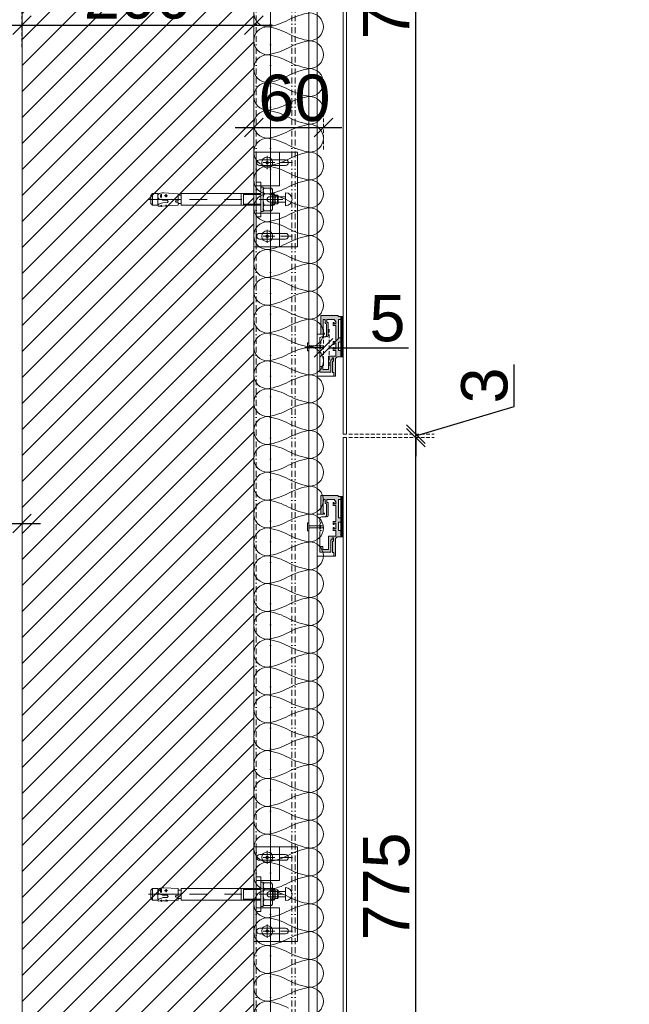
# Model space of a CAD drawing. Header units: millimetres. Extents: x 3652085 to 3778338, y -303702 to -273644.
# Tile 135 of 256: x 3680020 to 3680546, y -282061 to -281211. Entities that reach past the tile are written whole.
import ezdxf

# ---------------------------------------------------------------- set-up
doc = ezdxf.new("R2010")
doc.units = ezdxf.units.MM
doc.header["$PDMODE"] = 34
doc.linetypes.add('BORDERX2', pattern=[88.9, 25.4, -12.7, 25.4, -12.7, 0, -12.7])
doc.linetypes.add('HIDDEN2', pattern=[4.7625, 3.175, -1.5875])
doc.layers.add('!!!! FACADE NACRISFERI QVABAMBIS IZOLACIA', color=7, linetype='Continuous')
doc.layers.add('BRICK WALL 100 (GELOVANI)', color=7, linetype='Continuous')
for name, color, linetype, lineweight in [('COMPOSITIVE-PANEL (HAUSART)', 177, 'Continuous', 5), ('DIM-03    (HAUSART)', 111, 'Continuous', 5), ('INSULATION (HAUSEART)', 31, 'Continuous', 15), ('SYMBOL-DETAIL    (HAUSART)', 2, 'Continuous', 5), ('WALL-EXT    (HAUSART)', 7, 'Continuous', 30)]:
    doc.layers.add(name, color=color, linetype=linetype, lineweight=lineweight)
doc.styles.add('1-20 Eng HA', font='arial.ttf', dxfattribs={"height": 40})
doc.dimstyles.new('1-20 Eng HA', dxfattribs={"dimtxt": 40, "dimasz": 16, "dimexe": 16, "dimexo": 5, "dimgap": 5, "dimtad": 1, "dimdec": 0, "dimlfac": -1, "dimzin": 0, "dimdsep": 46, "dimtxsty": '1-20 Eng HA', "dimblk": 'OBLIQUE', "dimcen": 0.09, "dimdle": 16, "dimclrd": 256, "dimclre": 256, "dimclrt": 256, "dimadec": 0, "dimazin": 0, "dimtfac": 1, "dimtdec": 0, "dimtofl": 0, "dimtmove": 0, "dimatfit": 3, "dimldrblk": 'OBLIQUE', "dimfxl": 1, "dimtolj": 1, "dimtzin": 0, "dimlwe": 0, "dimarcsym": 0})

# ---------------------------------------------------------------- blocks, each defined once
blk = doc.blocks.new('_Oblique')
at = {"color": 0, "linetype": 'ByBlock', "lineweight": -2}
blk.add_line((-0.5, -0.5), (0.5, 0.5), dxfattribs=at)
blk = doc.blocks.new('*D236')
at = {"layer": 'Defpoints', "color": 0, "lineweight": 0, "transparency": 16777216}
for p in [(3680021.72, -281646.21), (3680001.72, -281688.31), (3680021.72, -281690.88)]:
    blk.add_point(p, dxfattribs=at)
at = {"layer": 'DIM-03    (HAUSART)', "linetype": 'HIDDEN2', "lineweight": 0, "transparency": 16777216}
for p, q in [((3680001.72, -281683.31), (3680001.72, -281630.21)), ((3680021.72, -281685.88), (3680021.72, -281630.21))]:
    blk.add_line(p, q, dxfattribs=at)
at = {"layer": 'DIM-03    (HAUSART)', "lineweight": -2, "transparency": 16777216}
for p, q in [((3680011.72, -281646.21), (3679977.94, -281715.55)), ((3679985.72, -281646.21), (3680037.72, -281646.21)), ((3679977.94, -281715.55), (3679910.09, -281715.55))]:
    blk.add_line(p, q, dxfattribs=at)
at = {"layer": 'DIM-03    (HAUSART)', "lineweight": -2, "transparency": 16777216, "xscale": 16, "yscale": 16, "zscale": 16, "rotation": 180}
blk.add_blockref('_Oblique', (3680001.72, -281646.21), dxfattribs=at)
at = {"layer": 'DIM-03    (HAUSART)', "lineweight": -2, "transparency": 16777216, "xscale": 16, "yscale": 16, "zscale": 16}
blk.add_blockref('_Oblique', (3680021.72, -281646.21), dxfattribs=at)
at = {"layer": 'DIM-03    (HAUSART)', "transparency": 16777216, "insert": (3679944.01, -281690.13), "char_height": 40, "attachment_point": 5, "style": '1-20 Eng HA'}
blk.add_mtext('\\A1;20', dxfattribs=at)
blk = doc.blocks.new('*D224')
at = {"layer": 'Defpoints', "color": 0, "lineweight": 0, "transparency": 16777216}
for p in [(3680221.67, -281215.95), (3680021.67, -281239.98, 0), (3680221.67, -281239.98, 0)]:
    blk.add_point(p, dxfattribs=at)
at = {"layer": 'DIM-03    (HAUSART)', "linetype": 'HIDDEN2', "lineweight": 0, "transparency": 16777216}
for p, q in [((3680021.67, -281234.98), (3680021.67, -281199.95)), ((3680221.67, -281234.98), (3680221.67, -281199.95))]:
    blk.add_line(p, q, dxfattribs=at)
at = {"layer": 'DIM-03    (HAUSART)', "lineweight": -2, "transparency": 16777216}
blk.add_line((3680005.67, -281215.95), (3680237.67, -281215.95), dxfattribs=at)
at = {"layer": 'DIM-03    (HAUSART)', "lineweight": -2, "transparency": 16777216, "xscale": 16, "yscale": 16, "zscale": 16, "rotation": 180}
blk.add_blockref('_Oblique', (3680021.67, -281215.95), dxfattribs=at)
at = {"layer": 'DIM-03    (HAUSART)', "lineweight": -2, "transparency": 16777216, "xscale": 16, "yscale": 16, "zscale": 16}
blk.add_blockref('_Oblique', (3680221.67, -281215.95), dxfattribs=at)
at = {"layer": 'DIM-03    (HAUSART)', "lineweight": 0, "transparency": 16777216, "insert": (3680121.67, -281190.53), "char_height": 40, "attachment_point": 5, "style": '1-20 Eng HA'}
blk.add_mtext('\\A1;200', dxfattribs=at)
blk = doc.blocks.new('*D225')
at = {"layer": 'Defpoints', "color": 0, "lineweight": 0, "transparency": 16777216}
for p in [(3680281.74, -281304.38), (3680221.74, -281328.41, 0), (3680281.74, -281328.41, 0)]:
    blk.add_point(p, dxfattribs=at)
at = {"layer": 'DIM-03    (HAUSART)', "linetype": 'HIDDEN2', "lineweight": 0, "transparency": 16777216}
for p, q in [((3680221.74, -281323.41), (3680221.74, -281288.38)), ((3680281.74, -281323.41), (3680281.74, -281288.38))]:
    blk.add_line(p, q, dxfattribs=at)
at = {"layer": 'DIM-03    (HAUSART)', "lineweight": -2, "transparency": 16777216}
blk.add_line((3680205.74, -281304.38), (3680297.74, -281304.38), dxfattribs=at)
at = {"layer": 'DIM-03    (HAUSART)', "lineweight": -2, "transparency": 16777216, "xscale": 16, "yscale": 16, "zscale": 16, "rotation": 180}
blk.add_blockref('_Oblique', (3680221.74, -281304.38), dxfattribs=at)
at = {"layer": 'DIM-03    (HAUSART)', "lineweight": -2, "transparency": 16777216, "xscale": 16, "yscale": 16, "zscale": 16}
blk.add_blockref('_Oblique', (3680281.74, -281304.38), dxfattribs=at)
at = {"layer": 'DIM-03    (HAUSART)', "lineweight": 0, "transparency": 16777216, "insert": (3680256.74, -281278.96), "char_height": 40, "attachment_point": 5, "style": '1-20 Eng HA'}
blk.add_mtext('\\A1;60', dxfattribs=at)
blk = doc.blocks.new('*D226')
at = {"layer": 'Defpoints', "color": 0, "lineweight": 0, "transparency": 16777216}
for p in [(3680286.74, -281494.57), (3680281.73, -281515.02), (3680286.74, -281515.02)]:
    blk.add_point(p, dxfattribs=at)
at = {"layer": 'DIM-03    (HAUSART)', "linetype": 'HIDDEN2', "lineweight": 0, "transparency": 16777216}
for p, q in [((3680281.73, -281510.02), (3680281.73, -281478.57)), ((3680286.74, -281510.02), (3680286.74, -281478.57))]:
    blk.add_line(p, q, dxfattribs=at)
at = {"layer": 'DIM-03    (HAUSART)', "lineweight": -2, "transparency": 16777216}
for p, q in [((3680281.73, -281494.57), (3680265.73, -281494.57)), ((3680286.74, -281494.57), (3680355.26, -281494.57))]:
    blk.add_line(p, q, dxfattribs=at)
at = {"layer": 'DIM-03    (HAUSART)', "lineweight": -2, "transparency": 16777216, "xscale": 16, "yscale": 16, "zscale": 16}
blk.add_blockref('_Oblique', (3680281.73, -281494.57), dxfattribs=at)
at = {"layer": 'DIM-03    (HAUSART)', "lineweight": -2, "transparency": 16777216, "xscale": 16, "yscale": 16, "zscale": 16, "rotation": 180}
blk.add_blockref('_Oblique', (3680286.74, -281494.57), dxfattribs=at)
at = {"layer": 'DIM-03    (HAUSART)', "transparency": 16777216, "insert": (3680337, -281469.23), "char_height": 40, "attachment_point": 5, "style": '1-20 Eng HA'}
blk.add_mtext('\\A1;5', dxfattribs=at)
blk = doc.blocks.new('*D304')
at = {"layer": 'Defpoints', "color": 0, "lineweight": 0, "transparency": 16777216}
for p in [(3680298.73, -281572.13, -28787.3), (3680361.41, -281572.13), (3680298.73, -282347.13, -28787.3)]:
    blk.add_point(p, dxfattribs=at)
at = {"layer": 'DIM-03    (HAUSART)', "lineweight": -2, "transparency": 16777216}
blk.add_line((3680361.41, -282363.13), (3680361.41, -281556.13), dxfattribs=at)
at = {"layer": 'DIM-03    (HAUSART)', "linetype": 'HIDDEN2', "lineweight": 0, "transparency": 16777216}
for p, q in [((3680303.73, -281572.13), (3680377.41, -281572.13)), ((3680303.73, -282347.13), (3680377.41, -282347.13))]:
    blk.add_line(p, q, dxfattribs=at)
at = {"layer": 'DIM-03    (HAUSART)', "lineweight": -2, "transparency": 16777216, "xscale": 16, "yscale": 16, "zscale": 16}
for p, rotation in [((3680361.41, -281572.13), 90), ((3680361.41, -282347.13), 270)]:
    blk.add_blockref('_Oblique', p, dxfattribs=dict(at, rotation=rotation))
at = {"layer": 'DIM-03    (HAUSART)', "transparency": 16777216, "insert": (3680336.07, -281959.63), "char_height": 40, "attachment_point": 5, "rotation": 90, "style": '1-20 Eng HA'}
blk.add_mtext('\\A1;775', dxfattribs=at)
blk = doc.blocks.new('*D305')
at = {"layer": 'Defpoints', "color": 0, "lineweight": 0, "transparency": 16777216}
for p in [(3680298.73, -281569.13, -28787.3), (3680298.73, -281572.13, -28787.3), (3680361.41, -281569.13)]:
    blk.add_point(p, dxfattribs=at)
at = {"layer": 'DIM-03    (HAUSART)', "lineweight": -2, "transparency": 16777216}
for p, q in [((3680446.22, -281545.19), (3680446.22, -281509)), ((3680361.41, -281570.63), (3680446.22, -281545.19)), ((3680361.41, -281569.13), (3680361.41, -281553.13)), ((3680361.41, -281572.13), (3680361.41, -281569.13)), ((3680361.41, -281572.13), (3680361.41, -281588.13))]:
    blk.add_line(p, q, dxfattribs=at)
at = {"layer": 'DIM-03    (HAUSART)', "linetype": 'HIDDEN2', "lineweight": 0, "transparency": 16777216}
for p, q in [((3680303.73, -281569.13), (3680377.41, -281569.13)), ((3680303.73, -281572.13), (3680377.41, -281572.13))]:
    blk.add_line(p, q, dxfattribs=at)
at = {"layer": 'DIM-03    (HAUSART)', "lineweight": -2, "transparency": 16777216, "xscale": 16, "yscale": 16, "zscale": 16}
for p, rotation in [((3680361.41, -281569.13), 270), ((3680361.41, -281572.13), 90)]:
    blk.add_blockref('_Oblique', p, dxfattribs=dict(at, rotation=rotation))
at = {"layer": 'DIM-03    (HAUSART)', "transparency": 16777216, "insert": (3680420.79, -281527.09), "char_height": 40, "attachment_point": 5, "rotation": 90, "style": '1-20 Eng HA'}
blk.add_mtext('\\A1;3', dxfattribs=at)
blk = doc.blocks.new('*D306')
at = {"layer": 'Defpoints', "color": 0, "lineweight": 0, "transparency": 16777216}
for p in [(3680301.73, -280794.13, -28787.3), (3680361.41, -280794.13), (3680298.73, -281569.13, -28787.3)]:
    blk.add_point(p, dxfattribs=at)
at = {"layer": 'DIM-03    (HAUSART)', "lineweight": -2, "transparency": 16777216}
blk.add_line((3680361.41, -281585.13), (3680361.41, -280778.13), dxfattribs=at)
at = {"layer": 'DIM-03    (HAUSART)', "linetype": 'HIDDEN2', "lineweight": 0, "transparency": 16777216}
for p, q in [((3680306.73, -280794.13), (3680377.41, -280794.13)), ((3680303.73, -281569.13), (3680377.41, -281569.13))]:
    blk.add_line(p, q, dxfattribs=at)
at = {"layer": 'DIM-03    (HAUSART)', "lineweight": -2, "transparency": 16777216, "xscale": 16, "yscale": 16, "zscale": 16}
for p, rotation in [((3680361.41, -280794.13), 90), ((3680361.41, -281569.13), 270)]:
    blk.add_blockref('_Oblique', p, dxfattribs=dict(at, rotation=rotation))
at = {"layer": 'DIM-03    (HAUSART)', "transparency": 16777216, "insert": (3680336.07, -281181.63), "char_height": 40, "attachment_point": 5, "rotation": 90, "style": '1-20 Eng HA'}
blk.add_mtext('\\A1;775', dxfattribs=at)
blk = doc.blocks.new('*U189')
at = {"color": 7, "linetype": 'Continuous', "lineweight": 0}
for points in [[(0, 15), (4, 15)], [(0, -14.99), (0, 15)], [(4, 15), (4, -14.99)], [(4, 10.5), (6, 10.5)], [(4, -10.5), (4, 10.5)], [(6, -10.5), (6, 10.5)], [(6, 8.5), (6.75, 9.8)], [(6.1, 8.25), (6.35, 9.05)], [(6.35, 9.05), (6.75, 9.8)], [(6.75, 9.8), (13.25, 9.8)], [(13.25, 9.8), (13.65, 9.05)], [(14, 8.5), (13.25, 9.8)], [(13.65, 9.05), (13.9, 8.25)], [(-72.48, 0), (-92.92, 0)], [(-91.02, 3.5), (-89.52, 5)], [(-91.02, -3.5), (-91.02, 3.5)], [(-89.97, 0), (-64.98, 0)], [(-89.52, 5), (-85.02, 5)], [(-89.52, -5), (-89.52, 5)], [(-84.02, 4.8), (-85.02, 5)], [(-85.02, 5), (-85.02, -5)], [(-84.82, 3.6), (-84.97, 2.65)], [(-84.97, 2.65), (-84.67, 1.2)], [(-84.37, 4.45), (-84.82, 3.6)], [(-84.67, 1.2), (-83.87, 0.3)], [(-83.62, 5.05), (-84.37, 4.45)], [(-83.87, 0.3), (-82.47, -0.2)], [(-82.77, 5.35), (-83.62, 5.05)], [(-82.77, 5.35), (-81.22, 5.6)], [(-82.77, 2.85), (-82.67, 3.5)], [(-82.72, 2.2), (-82.77, 2.85)], [(-82.47, 1.6), (-82.72, 2.2)], [(-82.67, 3.5), (-82.32, 4.05)], [(-82.02, 1.15), (-82.47, 1.6)], [(-82.32, 4.05), (-81.82, 4.5)], [(-82.02, 1.15), (-81.82, 4.5)], [(-81.77, 2.8), (-82.02, 1.15)], [(-81.82, 4.5), (-81.77, 2.8)], [(-81.22, 5.6), (-79.67, 5.6)], [(-79.67, 5.6), (-67.53, 4.95)], [(-79.17, 3.25), (-76.47, 3.1)], [(-78.72, 3.45), (-78.12, 3.95)], [(-78.62, 2.75), (-78.72, 3.45)], [(-77.62, 2.35), (-78.62, 2.75)], [(-78.12, 3.95), (-77.22, 3.8)], [(-77.87, 1.8), (-77.72, 4.4)], [(-76.87, 3.1), (-77.62, 2.35)], [(-77.22, 3.8), (-76.87, 3.1)], [(-67.53, -1.3), (-67.53, 4.95)], [(-67.53, 3.6), (-65.18, 3.6)], [(-64.93, 3.7), (-65.18, 3.6)], [(-64.83, 4), (-64.93, 3.7)], [(-64.83, 5), (-64.83, -5)], [(-64.83, 5), (4, 5)], [(-64.83, -4), (-64.83, 4)], [(-42.49, 0), (-57.48, 0)], [(-12.5, 0), (-27.49, 0)], [(-13.05, 5), (-13.05, -5)], [(-11.05, 5), (-11.05, -5)], [(4, 4.1), (-11.05, 4.1)], [(22.89, 0), (2.5, 0)], [(6, 7.35), (6.1, 8.25)], [(6.1, 6.5), (6, 7.35)], [(6, 1), (6.25, 3)], [(6, -1), (6, 1)], [(6.35, 5.65), (6.1, 6.5)], [(6.25, 3), (6.75, 4.9)], [(6.75, 4.9), (6.35, 5.65)], [(6.75, 4.9), (13.25, 4.9)], [(13.65, 5.65), (13.25, 4.9)], [(13.25, 4.9), (13.7, 3)], [(13.9, 6.5), (13.65, 5.65)], [(13.7, 3), (13.95, 1)], [(13.9, 8.25), (14, 7.35)], [(14, 7.35), (13.9, 6.5)], [(13.95, 1), (13.95, -1)], [(14, -8.5), (14, 8.5)], [(14, 5), (15, 5)], [(15.89, 4.1), (14, 4.1)], [(15, 5), (16.34, 3.6)], [(15, 5), (15, -5)], [(18.44, 3.7), (16.34, 3.7)], [(16.34, 3.6), (16.34, -3.6)], [(18.94, 3.2), (18.44, 3.7)], [(18.44, -3.7), (18.44, 3.7)], [(18.94, 3.2), (18.94, -3.2)], [(-89.52, -5), (-91.02, -3.5)], [(-89.52, -5), (-85.02, -5)], [(-84.82, -4.95), (-85.02, -5)], [(-84.82, -5.05), (-84.02, -4.15)], [(-84.82, -5.05), (-84.77, -5.85)], [(-84.77, -5.85), (-82.62, -5.75)], [(-84.02, -4.15), (-82.87, -3.65)], [(-82.87, -3.65), (-81.67, -3.3)], [(-82.62, -5.75), (-81.82, -4.95)], [(-82.62, -5.75), (-81.72, -6.2)], [(-82.47, -0.2), (-81.62, -0.45)], [(-81.82, -4.95), (-81.62, -5.7)], [(-81.82, -4.95), (-81.72, -6.2)], [(-81.62, -5.7), (-81.72, -6.2)], [(-81.67, -3.3), (-80.52, -2.9)], [(-81.62, -0.45), (-80.77, -0.7)], [(-81.62, -5.7), (-78.72, -5.55)], [(-80.77, -0.7), (-76.97, -0.9)], [(-80.52, -2.9), (-76.77, -2.7)], [(-78.72, -5.55), (-78.62, -5.65)], [(-78.62, -5.55), (-77.67, -5.45)], [(-78.62, -5.65), (-76.72, -5.9)], [(-77.72, -4.55), (-77.67, -6.25)], [(-77.67, -5.45), (-76.67, -5.45)], [(-76.97, -0.9), (-76.62, -1)], [(-76.47, -2.55), (-76.77, -2.7)], [(-76.67, -5.55), (-76.72, -5.9)], [(-76.67, -5.55), (-76.62, -5.5)], [(-76.62, -1), (-76.32, -1.2)], [(-76.62, -5.5), (-76.57, -5.45)], [(-76.57, -5.45), (-67.53, -5.05)], [(-76.22, -2.25), (-76.47, -2.55)], [(-76.32, -1.2), (-76.17, -1.55)], [(-76.12, -1.9), (-76.22, -2.25)], [(-76.17, -1.55), (-76.12, -1.9)], [(-69.73, -1.65), (-69.53, -1.35)], [(-69.73, -1.95), (-69.73, -1.65)], [(-69.53, -2.25), (-69.73, -1.95)], [(-69.53, -1.35), (-69.23, -1.2)], [(-69.23, -2.4), (-69.53, -2.25)], [(-69.23, -1.2), (-67.53, -1.3)], [(-69.23, -2.4), (-67.53, -2.3)], [(-67.53, -2.3), (-67.53, -5.05)], [(-67.53, -3.6), (-65.18, -3.6)], [(-65.18, -3.6), (-64.93, -3.7)], [(-64.93, -3.7), (-64.83, -4)], [(-64.83, -5), (4, -5)], [(-13, -5), (-13.05, -5)], [(4, -4.1), (-11.05, -4.1)], [(6.25, -2.95), (6, -1)], [(6, -7.35), (6.1, -6.5)], [(6.1, -8.2), (6, -7.35)], [(6, -8.5), (6.75, -9.8)], [(6.1, -6.5), (6.35, -5.65)], [(6.35, -9.05), (6.1, -8.2)], [(6.75, -4.9), (6.25, -2.95)], [(6.35, -5.65), (6.75, -4.9)], [(6.75, -4.9), (13.25, -4.9)], [(13.7, -2.95), (13.25, -4.9)], [(13.25, -4.9), (13.65, -5.65)], [(14, -8.5), (13.25, -9.8)], [(13.65, -5.65), (13.9, -6.5)], [(13.9, -8.2), (13.65, -9.05)], [(13.95, -1), (13.7, -2.95)], [(13.9, -6.5), (14, -7.35)], [(14, -7.35), (13.9, -8.2)], [(15.89, -4.1), (14, -4.1)], [(14, -5), (15, -5)], [(15, -5), (16.34, -3.6)], [(18.44, -3.7), (16.34, -3.7)], [(18.44, -3.7), (18.94, -3.2)], [(4, -14.99), (0, -14.99)], [(4, -10.5), (6, -10.5)], [(6.75, -9.8), (6.35, -9.05)], [(6.75, -9.8), (13.25, -9.8)], [(13.65, -9.05), (13.25, -9.8)]]:
    blk.add_lwpolyline(points, dxfattribs=at)

msp = doc.modelspace()

# ---------------------------------------------------------------- hatches: boundary and pattern name
at = {"layer": 'COMPOSITIVE-PANEL (HAUSART)', "lineweight": 30}
h = msp.add_hatch(color=6, dxfattribs=at)
h.set_gradient(color1=(51, 51, 51), color2=(0, 0, 0), one_color=1, name='HEMISPHERICAL')
h.paths.add_polyline_path([(3680292.5, -281490.59), (3680291.14, -281490.59), (3680291.14, -281491.65), (3680290.04, -281491.65), (3680290.04, -281489.17), (3680292.5, -281489.17), (3680292.5, -281475.27), (3680290.04, -281475.27), (3680290.04, -281472.78), (3680291.14, -281472.78), (3680291.14, -281473.84), (3680292.5, -281473.84), (3680292.5, -281472.01), (3680291.04, -281469.98), (3680284.73, -281469.98), (3680284.73, -281472.66), (3680285.72, -281472.66), (3680285.72, -281484.31, -1), (3680284.4, -281484.31), (3680284.4, -281473.92), (3680283.27, -281473.51), (3680283.27, -281469.98), (3680281.53, -281469.98), (3680281.53, -281481.9), (3680282.71, -281481.9), (3680282.71, -281482.77), (3680279.6, -281482.77), (3680279.6, -281466.7), (3680294.14, -281466.7), (3680294.83, -281467.63), (3680296.73, -281467.63), (3680296.73, -281470.25), (3680294.86, -281470.25), (3680294.86, -281485.91), (3680296.73, -281485.91), (3680296.73, -281489.58), (3680294.76, -281489.58), (3680294.76, -281496.93), (3680296.73, -281496.93), (3680296.73, -281502.47), (3680293.66, -281502.47), (3680292.25, -281503.8), (3680292.25, -281519.18), (3680290.69, -281519.18), (3680290.69, -281515.89), (3680289.52, -281515.89), (3680289.52, -281506.01), (3680290.54, -281506.01), (3680290.54, -281503.12), (3680289.31, -281503.12), (3680289.31, -281505.02), (3680288.04, -281505.02), (3680288.04, -281515.71), (3680278.5, -281515.71), (3680278.5, -281510.67), (3680281.27, -281510.66), (3680281.27, -281513.25), (3680286.14, -281513.25), (3680286.14, -281501.82), (3680292.5, -281501.82), (3680292.5, -281496.74), (3680290.04, -281496.74), (3680290.04, -281494.25), (3680291.14, -281494.25), (3680291.14, -281495.31), (3680292.5, -281495.31)])
at = {"layer": 'COMPOSITIVE-PANEL (HAUSART)', "true_color": 0x000000}
h = msp.add_hatch(dxfattribs=at)
h.set_pattern_fill('ANSI38', color=18, scale=0.1, angle=-180)
h.set_pattern_definition([(225, (30865073.36297, -4393445.24477), (0.2245064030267, -0.2245064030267), []), (315, (30865073.36297, -4393445.24477), (0.6735192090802, -0.2245064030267), [0.79375, -0.47625])])
h.paths.add_polyline_path([(3680296.73, -281502.47), (3680298.73, -281502.47), (3680298.73, -281467.63), (3680296.73, -281467.63)])
at = {"layer": 'COMPOSITIVE-PANEL (HAUSART)', "lineweight": 30}
h = msp.add_hatch(color=6, dxfattribs=at)
h.set_gradient(color1=(51, 51, 51), color2=(0, 0, 0), one_color=1, name='HEMISPHERICAL')
h.paths.add_polyline_path([(3680292.5, -281646.03), (3680291.14, -281646.03), (3680291.14, -281647.09), (3680290.04, -281647.09), (3680290.04, -281644.6), (3680292.5, -281644.6), (3680292.5, -281630.7), (3680290.04, -281630.7), (3680290.04, -281628.22), (3680291.14, -281628.22), (3680291.14, -281629.28), (3680292.5, -281629.28), (3680292.5, -281627.44), (3680291.04, -281625.41), (3680284.73, -281625.41), (3680284.73, -281628.09), (3680285.72, -281628.09), (3680285.72, -281639.75, -1), (3680284.4, -281639.75), (3680284.4, -281629.35), (3680283.27, -281628.94), (3680283.27, -281625.41), (3680281.53, -281625.41), (3680281.53, -281637.34), (3680282.71, -281637.34), (3680282.71, -281638.21), (3680279.6, -281638.21), (3680279.6, -281622.13), (3680294.14, -281622.13), (3680294.83, -281623.06), (3680296.73, -281623.06), (3680296.73, -281625.68), (3680294.86, -281625.68), (3680294.86, -281641.35), (3680296.73, -281641.35), (3680296.73, -281645.01), (3680294.76, -281645.01), (3680294.76, -281652.36), (3680296.73, -281652.36), (3680296.73, -281657.9), (3680293.66, -281657.9), (3680292.25, -281659.23), (3680292.25, -281674.61), (3680290.69, -281674.61), (3680290.69, -281671.32), (3680289.52, -281671.32), (3680289.52, -281661.44), (3680290.54, -281661.44), (3680290.54, -281658.55), (3680289.31, -281658.55), (3680289.31, -281660.45), (3680288.04, -281660.45), (3680288.04, -281671.14), (3680278.5, -281671.14), (3680278.5, -281666.1), (3680281.27, -281666.1), (3680281.27, -281668.68), (3680286.14, -281668.68), (3680286.14, -281657.25), (3680292.5, -281657.25), (3680292.5, -281652.17), (3680290.04, -281652.17), (3680290.04, -281649.68), (3680291.14, -281649.68), (3680291.14, -281650.74), (3680292.5, -281650.74)])
at = {"layer": 'COMPOSITIVE-PANEL (HAUSART)', "true_color": 0x000000}
h = msp.add_hatch(dxfattribs=at)
h.set_pattern_fill('ANSI38', color=18, scale=0.1, angle=-180)
h.set_pattern_definition([(225, (30865073.36297, -4393289.8104), (0.2245064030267, -0.2245064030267), []), (315, (30865073.36297, -4393289.8104), (0.6735192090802, -0.2245064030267), [0.79375, -0.47625])])
h.paths.add_polyline_path([(3680296.73, -281657.9), (3680298.73, -281657.9), (3680298.73, -281623.06), (3680296.73, -281623.06)])
at = {"layer": 'WALL-EXT    (HAUSART)', "linetype": 'Continuous', "lineweight": 0}
h = msp.add_hatch(dxfattribs=at)
h.set_pattern_fill('ANSI31', scale=5, style=0)
h.set_pattern_definition([(45, (4240534.168, -414799.79), (-11.22532015, 11.22532015), [])])
h.paths.add_polyline_path([(3680021.72, -283093.13), (3680221.73, -283093.13), (3680221.73, -280013.12), (3680021.72, -280013.12)])

# ---------------------------------------------------------------- linework, layer by layer
at = {"layer": '!!!! FACADE NACRISFERI QVABAMBIS IZOLACIA', "color": 7, "linetype": 'Continuous', "lineweight": 0, "elevation": 302370.49}
msp.add_lwpolyline([(3680221.73, -283204.93), (3680221.73, -279823.11)], dxfattribs=at)
at = {"lineweight": 0}
for p, q in [((3680233.23, -281340.18, 299221.21), (3680233.23, -281328.83, 299221.21)), ((3680233.23, -281392.63, 299221.21), (3680233.23, -281403.98, 299221.21)), ((3680233.23, -281940.18, 299221.21), (3680233.23, -281928.83, 299221.21)), ((3680233.23, -281992.63, 299221.21), (3680233.23, -282003.98, 299221.21))]:
    msp.add_line(p, q, dxfattribs=at)
at = {"color": 0, "lineweight": 0, "elevation": 302370.49}
for points in [[(3680221.73, -279823.11), (3680221.73, -283293.17)], [(3680236.07, -279823.11), (3680236.07, -283293.17)], [(3680269.21, -279823.11), (3680269.21, -283293.17)], [(3680276.22, -279823.11), (3680276.22, -283293.17)]]:
    msp.add_lwpolyline(points, dxfattribs=at)
at = {"color": 0, "linetype": 'BORDERX2', "lineweight": 0, "ltscale": 0.2, "elevation": 302370.49}
for points in [[(3680223.82, -279823.11), (3680223.82, -283293.17)], [(3680236.07, -279823.11), (3680236.07, -283293.17)], [(3680254.53, -279823.11), (3680254.53, -283293.17)], [(3680257.28, -279823.11), (3680257.28, -283293.17)]]:
    msp.add_lwpolyline(points, dxfattribs=at)
at = {"lineweight": 0}
for points, elevation in [([(3680259.36, -281407.28), (3680259.36, -281325.54), (3680221.73, -281325.54), (3680221.73, -281407.28), (3680259.36, -281407.28)], 302370.49), ([(3680243.85, -281325.54), (3680223.82, -281325.54), (3680223.82, -281354.65), (3680243.85, -281354.65)], 299221.21), ([(3680243.85, -281407.28), (3680223.82, -281407.28), (3680223.82, -281378.17), (3680243.85, -281378.17)], 299221.21), ([(3680259.36, -282007.28), (3680259.36, -281925.54), (3680221.73, -281925.54), (3680221.73, -282007.28), (3680259.36, -282007.28)], 302370.49), ([(3680243.85, -281925.54), (3680223.82, -281925.54), (3680223.82, -281954.65), (3680243.85, -281954.65)], 299221.21), ([(3680243.85, -282007.28), (3680223.82, -282007.28), (3680223.82, -281978.17), (3680243.85, -281978.17)], 299221.21)]:
    msp.add_lwpolyline(points, close=True, dxfattribs=dict(at, elevation=elevation))
at = {"lineweight": 0, "elevation": 299221.21}
for points in [[(3680226.54, -281332.2), (3680249.12, -281332.2)], [(3680226.54, -281337.03), (3680249.12, -281337.03)], [(3680249.07, -281360.72), (3680249.07, -281371.94)], [(3680226.54, -281395.78), (3680249.12, -281395.78)], [(3680226.54, -281400.62), (3680249.12, -281400.62)], [(3680226.54, -281932.2), (3680249.12, -281932.2)], [(3680226.54, -281937.03), (3680249.12, -281937.03)], [(3680249.07, -281960.72), (3680249.07, -281971.94)], [(3680226.54, -281995.78), (3680249.12, -281995.78)], [(3680226.54, -282000.62), (3680249.12, -282000.62)]]:
    msp.add_lwpolyline(points, dxfattribs=at)
at = {"linetype": 'BORDERX2', "lineweight": 0, "ltscale": 0.4, "elevation": 299221.21}
for points in [[(3680255.01, -281334.62), (3680219.41, -281334.62)], [(3680255.01, -281398.2), (3680219.41, -281398.2)], [(3680255.01, -281934.62), (3680219.41, -281934.62)], [(3680255.01, -281998.2), (3680219.41, -281998.2)]]:
    msp.add_lwpolyline(points, dxfattribs=at)
at = {"lineweight": 0, "elevation": 299221.21}
for points in [[(3680249.07, -281364.09), (3680235.46, -281364.09, 1), (3680235.46, -281368.72), (3680249.07, -281368.72)], [(3680249.07, -281964.09), (3680235.46, -281964.09, 1), (3680235.46, -281968.72), (3680249.07, -281968.72)]]:
    msp.add_lwpolyline(points, format="xyb", dxfattribs=at)
at = {"lineweight": 0}
for centre, radius in [((3680233.23, -281334.62, 299221.21), 4.73), ((3680233.23, -281334.62, 299221.21), 1.08), ((3680233.23, -281398.2, 299221.21), 4.73), ((3680233.23, -281398.2, 299221.21), 1.08), ((3680233.23, -281934.62, 299221.21), 4.73), ((3680233.23, -281934.62, 299221.21), 1.08), ((3680233.23, -281998.2, 299221.21), 4.73), ((3680233.23, -281998.2, 299221.21), 1.08)]:
    msp.add_circle(centre, radius, dxfattribs=at)
for centre, radius, start, end in [((3680226.54, -281334.62, 299221.21), 2.42, 90, 270), ((3680249.12, -281334.62, 299221.21), 2.42, 270, 90), ((3680249.07, -281366.33, 299221.21), 5.61, 270, 90), ((3680226.54, -281398.2, 299221.21), 2.42, 90, 270), ((3680249.12, -281398.2, 299221.21), 2.42, 270, 90), ((3680226.54, -281934.62, 299221.21), 2.42, 90, 270), ((3680249.12, -281934.62, 299221.21), 2.42, 270, 90), ((3680249.07, -281966.33, 299221.21), 5.61, 270, 90), ((3680226.54, -281998.2, 299221.21), 2.42, 90, 270), ((3680249.12, -281998.2, 299221.21), 2.42, 270, 90)]:
    msp.add_arc(centre, radius, start, end, dxfattribs=at)
at = {"layer": 'BRICK WALL 100 (GELOVANI)', "color": 7, "linetype": 'Continuous', "lineweight": 0, "elevation": 302370.49}
msp.add_lwpolyline([(3680221.73, -283204.93), (3680221.73, -279823.11)], dxfattribs=at)
at = {"layer": 'COMPOSITIVE-PANEL (HAUSART)', "lineweight": 0, "elevation": 302370.49}
for points in [[(3680284.4, -281484.31), (3680284.4, -281473.92), (3680283.27, -281473.51), (3680283.27, -281469.98), (3680281.53, -281469.98), (3680281.53, -281481.9), (3680282.71, -281481.9), (3680282.71, -281482.77), (3680276.22, -281482.77), (3680276.22, -281519.13), (3680290.69, -281519.13), (3680290.69, -281515.89), (3680289.52, -281515.89), (3680289.52, -281506.01), (3680290.54, -281506.01), (3680290.54, -281503.12), (3680289.31, -281503.12), (3680289.31, -281505.02), (3680288.04, -281505.02), (3680288.04, -281515.71), (3680278.51, -281515.71), (3680278.51, -281498.31, -0.344825), (3680280.07, -281496.83, -0.431827), (3680278.5, -281495.41), (3680278.5, -281491.71, -0.320777), (3680280.07, -281490.34, -0.432167), (3680278.5, -281488.87), (3680278.5, -281486.63, -0.414214), (3680279.99, -281485.14), (3680283.52, -281485.14), (3680284.4, -281484.31)], [(3680296.73, -281467.63), (3680294.83, -281467.63), (3680294.14, -281466.7), (3680279.6, -281466.7), (3680279.6, -281482.77), (3680282.71, -281482.77), (3680282.71, -281481.9), (3680281.53, -281481.9), (3680281.53, -281469.98), (3680283.27, -281469.98), (3680283.27, -281473.51), (3680284.4, -281473.92), (3680284.4, -281484.31, 1), (3680285.72, -281484.31), (3680285.72, -281472.66), (3680284.73, -281472.66), (3680284.73, -281469.98), (3680291.04, -281469.98), (3680292.5, -281472.01), (3680292.5, -281473.84), (3680291.14, -281473.84), (3680291.14, -281472.78), (3680290.04, -281472.78), (3680290.04, -281475.27), (3680292.5, -281475.27), (3680292.5, -281489.17), (3680290.04, -281489.17), (3680290.04, -281491.65), (3680291.14, -281491.65), (3680291.14, -281490.59), (3680292.5, -281490.59), (3680292.5, -281495.31), (3680291.14, -281495.31), (3680291.14, -281494.25), (3680290.04, -281494.25), (3680290.04, -281496.74), (3680292.5, -281496.74), (3680292.5, -281501.82), (3680286.14, -281501.82), (3680286.14, -281513.25), (3680281.27, -281513.25), (3680281.27, -281510.66), (3680278.5, -281510.67), (3680278.5, -281515.71), (3680288.04, -281515.71), (3680288.04, -281505.02), (3680289.31, -281505.02), (3680289.31, -281503.12), (3680290.54, -281503.12), (3680290.54, -281506.01), (3680289.52, -281506.01), (3680289.52, -281515.89), (3680290.69, -281515.89), (3680290.69, -281519.18), (3680292.25, -281519.18), (3680292.25, -281503.8), (3680293.66, -281502.47), (3680296.73, -281502.47), (3680296.73, -281496.93), (3680294.76, -281496.93), (3680294.76, -281489.58), (3680296.73, -281489.58), (3680296.73, -281485.91), (3680294.86, -281485.91), (3680294.86, -281470.25), (3680296.73, -281470.25), (3680296.73, -281467.63)], [(3680296.73, -281623.06), (3680294.83, -281623.06), (3680294.14, -281622.13), (3680279.6, -281622.13), (3680279.6, -281638.21), (3680282.71, -281638.21), (3680282.71, -281637.34), (3680281.53, -281637.34), (3680281.53, -281625.41), (3680283.27, -281625.41), (3680283.27, -281628.94), (3680284.4, -281629.35), (3680284.4, -281639.75, 1), (3680285.72, -281639.75), (3680285.72, -281628.09), (3680284.73, -281628.09), (3680284.73, -281625.41), (3680291.04, -281625.41), (3680292.5, -281627.44), (3680292.5, -281629.28), (3680291.14, -281629.28), (3680291.14, -281628.22), (3680290.04, -281628.22), (3680290.04, -281630.7), (3680292.5, -281630.7), (3680292.5, -281644.6), (3680290.04, -281644.6), (3680290.04, -281647.09), (3680291.14, -281647.09), (3680291.14, -281646.03), (3680292.5, -281646.03), (3680292.5, -281650.74), (3680291.14, -281650.74), (3680291.14, -281649.68), (3680290.04, -281649.68), (3680290.04, -281652.17), (3680292.5, -281652.17), (3680292.5, -281657.25), (3680286.14, -281657.25), (3680286.14, -281668.68), (3680281.27, -281668.68), (3680281.27, -281666.1), (3680278.5, -281666.1), (3680278.5, -281671.14), (3680288.04, -281671.14), (3680288.04, -281660.45), (3680289.31, -281660.45), (3680289.31, -281658.55), (3680290.54, -281658.55), (3680290.54, -281661.44), (3680289.52, -281661.44), (3680289.52, -281671.32), (3680290.69, -281671.32), (3680290.69, -281674.61), (3680292.25, -281674.61), (3680292.25, -281659.23), (3680293.66, -281657.9), (3680296.73, -281657.9), (3680296.73, -281652.36), (3680294.76, -281652.36), (3680294.76, -281645.01), (3680296.73, -281645.01), (3680296.73, -281641.35), (3680294.86, -281641.35), (3680294.86, -281625.68), (3680296.73, -281625.68), (3680296.73, -281623.06)], [(3680284.4, -281639.75), (3680284.4, -281629.35), (3680283.27, -281628.94), (3680283.27, -281625.41), (3680281.53, -281625.41), (3680281.53, -281637.34), (3680282.71, -281637.34), (3680282.71, -281638.21), (3680276.22, -281638.21), (3680276.22, -281674.57), (3680290.69, -281674.57), (3680290.69, -281671.32), (3680289.52, -281671.32), (3680289.52, -281661.44), (3680290.54, -281661.44), (3680290.54, -281658.55), (3680289.31, -281658.55), (3680289.31, -281660.45), (3680288.04, -281660.45), (3680288.04, -281671.14), (3680278.51, -281671.14), (3680278.51, -281653.74, -0.344825), (3680280.07, -281652.27, -0.431827), (3680278.5, -281650.85), (3680278.5, -281647.15, -0.320777), (3680280.07, -281645.78, -0.432167), (3680278.5, -281644.3), (3680278.5, -281642.07, -0.414214), (3680279.99, -281640.57), (3680283.52, -281640.57), (3680284.4, -281639.75)]]:
    msp.add_lwpolyline(points, format="xyb", dxfattribs=at)
for points in [[(3680296.73, -281502.47), (3680298.73, -281502.47), (3680298.73, -281467.63), (3680296.73, -281467.63), (3680296.73, -281502.47)], [(3680279.11, -281492.23), (3680278.5, -281492.23), (3680278.5, -281495.17), (3680279.11, -281495.17)], [(3680296.73, -281657.9), (3680298.73, -281657.9), (3680298.73, -281623.06), (3680296.73, -281623.06), (3680296.73, -281657.9)], [(3680279.11, -281647.67), (3680278.5, -281647.67), (3680278.5, -281650.61), (3680279.11, -281650.61)]]:
    msp.add_lwpolyline(points, close=True, dxfattribs=at)
at = {"layer": 'COMPOSITIVE-PANEL (HAUSART)', "lineweight": 0}
for points, elevation in [([(3680281.44, -281492.88), (3680281.44, -281494.53), (3680269.66, -281494.53), (3680269.21, -281495.22), (3680269.21, -281497.11), (3680267.9, -281497.11), (3680267.9, -281490.3), (3680269.21, -281490.3), (3680269.21, -281492.19), (3680269.66, -281492.88), (3680281.44, -281492.88)], 623747.5), ([(3680281.44, -281648.31), (3680281.44, -281649.97), (3680269.66, -281649.97), (3680269.21, -281650.65), (3680269.21, -281652.54), (3680267.9, -281652.54), (3680267.9, -281645.73), (3680269.21, -281645.73), (3680269.21, -281647.63), (3680269.66, -281648.31), (3680281.44, -281648.31)], 463058.99)]:
    msp.add_lwpolyline(points, dxfattribs=dict(at, elevation=elevation))
at = {"layer": 'DIM-03    (HAUSART)', "color": 0, "lineweight": 0, "elevation": 302370.49}
for points in [[(3680236.07, -279823.11), (3680236.07, -283293.17)], [(3680269.21, -279823.11), (3680269.21, -283293.17)], [(3680276.22, -279823.11), (3680276.22, -283293.17)]]:
    msp.add_lwpolyline(points, dxfattribs=at)
at = {"layer": 'INSULATION (HAUSEART)', "elevation": 302370.49}
for points in [[(3680269.7, -282070.8, 1), (3680269.7, -282046.76, 0.084537), (3680251.72, -282052.77, -0.084537), (3680233.74, -282058.78, -1), (3680233.74, -282034.74, -0.084537), (3680251.72, -282040.75, 0.084537), (3680269.7, -282046.76, 1), (3680269.7, -282022.72, 0.084537), (3680251.72, -282028.73, -0.084537), (3680233.74, -282034.74, -1), (3680233.74, -282010.7, -0.084537), (3680251.72, -282016.71, 0.084537), (3680269.7, -282022.72, 1), (3680269.7, -281998.68, 0.084537), (3680251.72, -282004.69, -0.084537), (3680233.74, -282010.7, -1), (3680233.74, -281986.66, -0.084537), (3680251.72, -281992.67, 0.084537), (3680269.7, -281998.68, 1), (3680269.7, -281974.64, 0.084537), (3680251.72, -281980.65, -0.084537), (3680233.74, -281986.66, -1), (3680233.74, -281962.62, -0.084537), (3680251.72, -281968.63, 0.084537), (3680269.7, -281974.64, 1), (3680269.7, -281950.6, 0.084537), (3680251.72, -281956.61, -0.084537), (3680233.74, -281962.62, -1), (3680233.74, -281938.58, -0.084537), (3680251.72, -281944.59, 0.084537), (3680269.7, -281950.6, 1), (3680269.7, -281926.56, 0.084537), (3680251.72, -281932.57, -0.084537), (3680233.74, -281938.58, -1), (3680233.74, -281914.54, -0.084537), (3680251.72, -281920.55, 0.084537), (3680269.7, -281926.56, 1), (3680269.7, -281902.52, 0.084537), (3680251.72, -281908.53, -0.084537), (3680233.74, -281914.54, -1), (3680233.74, -281890.5, -0.084537), (3680251.72, -281896.51, 0.084537), (3680269.7, -281902.52, 1), (3680269.7, -281878.48, 0.084537), (3680251.72, -281884.49, -0.084537), (3680233.74, -281890.5, -1), (3680233.74, -281866.46, -0.084537), (3680251.72, -281872.47, 0.084537), (3680269.7, -281878.48, 1), (3680269.7, -281854.44, 0.084537), (3680251.72, -281860.45, -0.084537), (3680233.74, -281866.46, -1), (3680233.74, -281842.42, -0.084537), (3680251.72, -281848.43, 0.084537), (3680269.7, -281854.44, 1), (3680269.7, -281830.4, 0.084537), (3680251.72, -281836.41, -0.084537), (3680233.74, -281842.42, -1), (3680233.74, -281818.38, -0.084537), (3680251.72, -281824.39, 0.084537), (3680269.7, -281830.4, 1), (3680269.7, -281806.36, 0.084537), (3680251.72, -281812.37, -0.084537), (3680233.74, -281818.38, -1), (3680233.74, -281794.34, -0.084537), (3680251.72, -281800.35, 0.084537), (3680269.7, -281806.36, 1), (3680269.7, -281782.32, 0.084537), (3680251.72, -281788.33, -0.084537), (3680233.74, -281794.34, -1), (3680233.74, -281770.3, -0.084537), (3680251.72, -281776.31, 0.084537), (3680269.7, -281782.32, 1), (3680269.7, -281758.28, 0.084537), (3680251.72, -281764.29, -0.084537), (3680233.74, -281770.3, -1), (3680233.74, -281746.26, -0.084537), (3680251.72, -281752.27, 0.084537), (3680269.7, -281758.28, 1), (3680269.7, -281734.24, 0.084537), (3680251.72, -281740.25, -0.084537), (3680233.74, -281746.26, -1), (3680233.74, -281722.22, -0.084537), (3680251.72, -281728.23, 0.084537), (3680269.7, -281734.24, 1), (3680269.7, -281710.2, 0.084537), (3680251.72, -281716.21, -0.084537), (3680233.74, -281722.22, -1), (3680233.74, -281698.18, -0.084537), (3680251.72, -281704.19, 0.084537), (3680269.7, -281710.2, 1), (3680269.7, -281686.17, 0.084537), (3680251.72, -281692.17, -0.084537), (3680233.74, -281698.18, -1), (3680233.74, -281674.15, -0.084537), (3680251.72, -281680.16, 0.084537), (3680269.7, -281686.17, 1), (3680269.7, -281662.13, 0.084537), (3680251.72, -281668.14, -0.084537), (3680233.74, -281674.15, -1), (3680233.74, -281650.11, -0.084537), (3680251.72, -281656.12, 0.084537), (3680269.7, -281662.13, 1), (3680269.7, -281638.09, 0.084537), (3680251.72, -281644.1, -0.084537), (3680233.74, -281650.11, -1), (3680233.74, -281626.07, -0.084537), (3680251.72, -281632.08, 0.084537), (3680269.7, -281638.09, 1), (3680269.7, -281614.05, 0.084537), (3680251.72, -281620.06, -0.084537), (3680233.74, -281626.07, -1), (3680233.74, -281602.03, -0.084537), (3680251.72, -281608.04, 0.084537), (3680269.7, -281614.05, 1), (3680269.7, -281590.01, 0.084537), (3680251.72, -281596.02, -0.084537), (3680233.74, -281602.03, -1), (3680233.74, -281577.99, -0.084537), (3680251.72, -281584, 0.084537), (3680269.7, -281590.01, 1), (3680269.7, -281565.97, 0.084537), (3680251.72, -281571.98, -0.084537), (3680233.74, -281577.99, -1), (3680233.74, -281553.95, -0.084537), (3680251.72, -281559.96, 0.084537), (3680269.7, -281565.97, 1), (3680269.7, -281541.93, 0.084537), (3680251.72, -281547.94, -0.084537), (3680233.74, -281553.95, -1), (3680233.74, -281529.91, -0.084537), (3680251.72, -281535.92, 0.084537), (3680269.7, -281541.93, 1), (3680269.7, -281517.89, 0.084537), (3680251.72, -281523.9, -0.084537), (3680233.74, -281529.91, -1), (3680233.74, -281505.87, -0.084537), (3680251.72, -281511.88, 0.084537), (3680269.7, -281517.89, 1), (3680269.7, -281493.85, 0.084537), (3680251.72, -281499.86, -0.084537), (3680233.74, -281505.87, -1), (3680233.74, -281481.83, -0.084537), (3680251.72, -281487.84, 0.084537), (3680269.7, -281493.85, 1), (3680269.7, -281469.81, 0.084537), (3680251.72, -281475.82, -0.084537), (3680233.74, -281481.83, -1), (3680233.74, -281457.79, -0.084537), (3680251.72, -281463.8, 0.084537), (3680269.7, -281469.81, 1), (3680269.7, -281445.77, 0.084537), (3680251.72, -281451.78, -0.084537), (3680233.74, -281457.79, -1), (3680233.74, -281433.75, -0.084537), (3680251.72, -281439.76, 0.084537), (3680269.7, -281445.77, 1), (3680269.7, -281421.73, 0.084537), (3680251.72, -281427.74, -0.084537), (3680233.74, -281433.75, -1), (3680233.74, -281409.71, -0.084537), (3680251.72, -281415.72, 0.084537), (3680269.7, -281421.73, 1), (3680269.7, -281397.69, 0.084537), (3680251.72, -281403.7, -0.084537), (3680233.74, -281409.71, -1), (3680233.74, -281385.67, -0.084537), (3680251.72, -281391.68, 0.084537), (3680269.7, -281397.69, 1), (3680269.7, -281373.65, 0.084537), (3680251.72, -281379.66, -0.084537), (3680233.74, -281385.67, -1), (3680233.74, -281361.63, -0.084537), (3680251.72, -281367.64, 0.084537), (3680269.7, -281373.65, 1), (3680269.7, -281349.61, 0.084537), (3680251.72, -281355.62, -0.084537), (3680233.74, -281361.63, -1), (3680233.74, -281337.59, -0.084537), (3680251.72, -281343.6, 0.084537), (3680269.7, -281349.61, 1), (3680269.7, -281325.57, 0.084537), (3680251.72, -281331.58, -0.084537), (3680233.74, -281337.59, -1), (3680233.74, -281313.55, -0.084537), (3680251.72, -281319.56, 0.084537), (3680269.7, -281325.57, 1), (3680269.7, -281301.53, 0.084537), (3680251.72, -281307.54, -0.084537), (3680233.74, -281313.55, -1), (3680233.74, -281289.51, -0.084537), (3680251.72, -281295.52, 0.084537), (3680269.7, -281301.53, 1), (3680269.7, -281277.49, 0.084537), (3680251.72, -281283.5, -0.084537), (3680233.74, -281289.51, -1), (3680233.74, -281265.47, -0.084537), (3680251.72, -281271.48, 0.084537), (3680269.7, -281277.49, 1), (3680269.7, -281253.45, 0.084537), (3680251.72, -281259.46, -0.084537), (3680233.74, -281265.47, -1), (3680233.74, -281241.43, -0.084537), (3680251.72, -281247.44, 0.084537), (3680269.7, -281253.45, 1), (3680269.7, -281229.41, 0.084537), (3680251.72, -281235.42, -0.084537), (3680233.74, -281241.43, -1), (3680233.74, -281217.39, -0.084537), (3680251.72, -281223.4, 0.084537), (3680269.7, -281229.41, 1), (3680269.7, -281205.37, 0.084537), (3680251.72, -281211.38, -0.084537), (3680233.74, -281217.39, -1), (3680233.74, -281193.35, -0.084537)], [(3680233.74, -282082.82, -1), (3680233.74, -282058.78, -0.084537), (3680251.72, -282064.79, 0.084537)]]:
    msp.add_lwpolyline(points, format="xyb", dxfattribs=at)
at = {"layer": 'SYMBOL-DETAIL    (HAUSART)', "color": 171, "ltscale": 0.5, "elevation": 302370.49}
msp.add_lwpolyline([(3680451.18, -283563.83, 12, 12, 0), (3680451.24, -283444.15, 0, 0, 0), (3680451.24, -281586.66, 0, 0, 0), (3680539.61, -281559.84, 0, 0, 0), (3680362.87, -281536.26, 0, 0, 0), (3680451.4, -281512.92, 0, 0, 0), (3680451.17, -279672.16, 12, 12, 0), (3680451.17, -279552.48, 0, 0, 0)], format="xyseb", dxfattribs=at)
at = {"layer": 'WALL-EXT    (HAUSART)', "color": 7, "linetype": 'Continuous', "lineweight": 0, "elevation": 302370.49}
for points in [[(3680021.72, -283093.13), (3680221.73, -283093.13), (3680221.73, -280013.12), (3680021.72, -280013.12), (3680021.72, -283093.13)], [(3680301.73, -280794.13), (3680298.73, -280794.13), (3680298.73, -281569.13), (3680301.73, -281569.13), (3680301.73, -280794.13)], [(3680301.73, -281572.13), (3680298.73, -281572.13), (3680298.73, -282347.13), (3680301.73, -282347.13), (3680301.73, -281572.13)]]:
    msp.add_lwpolyline(points, close=True, dxfattribs=at)

# ---------------------------------------------------------------- block references
at = {"lineweight": 0}
for p in [(3680223.82, -281366.41, 302370.49), (3680223.82, -281966.41, 302370.49)]:
    msp.add_blockref('*U189', p, dxfattribs=at)

# ---------------------------------------------------------------- dimensions: what is measured, and where the dimension line sits
at = {"layer": 'DIM-03    (HAUSART)'}
for base, p1, p2, picture, middle in [((3680361.41, -280794.13, 331157.79), (3680298.73, -281569.13, 302370.49), (3680301.73, -280794.13, 302370.49), '*D306', (3680336.07, -281181.63, 331157.79)), ((3680361.41, -281569.13, 331157.79), (3680298.73, -281572.13, 302370.49), (3680298.73, -281569.13, 302370.49), '*D305', (3680420.79, -281540.19, 331157.79)), ((3680361.41, -281572.13, 331157.79), (3680298.73, -282347.13, 302370.49), (3680298.73, -281572.13, 302370.49), '*D304', (3680336.07, -281959.63, 331157.79))]:
    dim = msp.add_linear_dim(base=base, p1=p1, p2=p2, angle=90, dimstyle='1-20 Eng HA', override={"dimtmove": 1}, dxfattribs=at)
    dim.commit()
    dim.dimension.update_dxf_attribs({"geometry": picture, "text_midpoint": middle})
at = {"layer": 'DIM-03    (HAUSART)', "lineweight": 0}
dim = msp.add_linear_dim(base=(3680221.67, -281215.95, 302370.49), p1=(3680021.67, -281239.98, 302370.49), p2=(3680221.67, -281239.98, 302370.49), dimstyle='1-20 Eng HA', dxfattribs=at)
dim.commit()
dim.dimension.update_dxf_attribs({"geometry": '*D224', "text_midpoint": (3680121.67, -281190.53, 302370.49)})
dim = msp.add_linear_dim(base=(3680281.74, -281304.38, 302370.49), p1=(3680221.74, -281328.41, 302370.49), p2=(3680281.74, -281328.41, 302370.49), dimstyle='1-20 Eng HA', dxfattribs=at)
dim.commit()
dim.dimension.update_dxf_attribs({"geometry": '*D225', "text_midpoint": (3680256.74, -281304.38, 302370.49), "dimtype": 160})
at = {"layer": 'DIM-03    (HAUSART)'}
dim = msp.add_linear_dim(base=(3680286.74, -281494.57, 302370.49), p1=(3680281.73, -281515.02, 302370.49), p2=(3680286.74, -281515.02, 302370.49), angle=180, dimstyle='1-20 Eng HA', dxfattribs=at)
dim.commit()
dim.dimension.update_dxf_attribs({"geometry": '*D226', "text_midpoint": (3680337, -281469.23, 302370.49)})
dim = msp.add_linear_dim(base=(3680021.72, -281646.21, 302370.49), p1=(3680001.72, -281688.31, 302370.49), p2=(3680021.72, -281690.88, 302370.49), dimstyle='1-20 Eng HA', override={"dimtmove": 1}, dxfattribs=at)
dim.commit()
dim.dimension.update_dxf_attribs({"geometry": '*D236', "text_midpoint": (3679972.94, -281715.55, 302370.49), "dimtype": 160})

doc.saveas('drawing.dxf')
